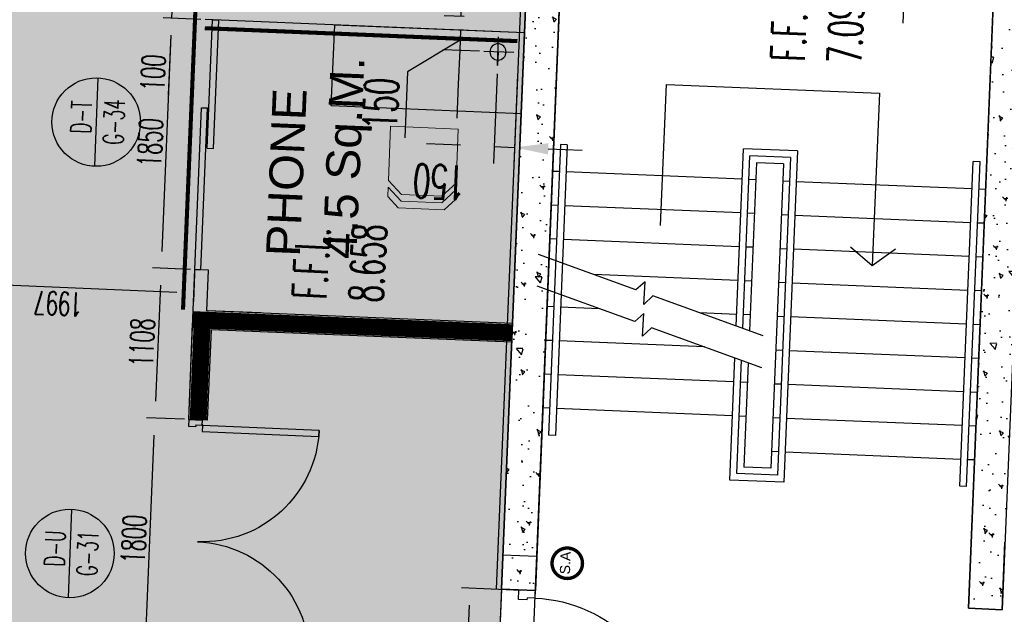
# Model space of a CAD drawing. Header units: millimetres. Extents: x 941089 to 2922714, y 799810 to 1997150.
# Tile 62 of 99: x 977871 to 985142, y 978930 to 983324. Entities that reach past the tile are written whole.
import ezdxf
from ezdxf.enums import TextEntityAlignment as Align

# ---------------------------------------------------------------- set-up
doc = ezdxf.new("R2010")
doc.units = ezdxf.units.MM
doc.header["$LTSCALE"] = 10
doc.header["$PDMODE"] = 3
doc.header["$PDSIZE"] = 5
for name, pattern in [('DASHDOT', [1, 0.5, -0.25, 0, -0.25]), ('FO-00$0$HIDDEN', [0.375, 0.25, -0.125]), ('FO-00$0$xE-02-01L$0$ACAD_ISO10W100', [18, 12, -3, 0, -3])]:
    doc.linetypes.add(name, pattern=pattern)
doc.layers.get('DEFPOINTS').update_dxf_attribs({"color": 21})
for name, color, linetype in [('COLS-00$0$CONC-SECTION', 6, 'Continuous'), ('COLS-00$0$HATCH', 22, 'Continuous'), ('FO-00 - FURN$0$DIM-GROMMETS', 21, 'Continuous'), ('FO-00 - FURN$0$FURNITURE', 22, 'Continuous'), ('FO-00 - FURN$0$GROMMETS', 2, 'Continuous'), ('FO-00$0$25', 21, 'Continuous'), ('FO-00$0$A223G-WALL-PART', 3, 'Continuous'), ('FO-00$0$AREA GROSS', 21, 'Continuous'), ('FO-00$0$DIM FIT OUT', 21, 'Continuous'), ('FO-00$0$DOOR', 2, 'Continuous'), ('FO-00$0$DOOR-NOS', 4, 'Continuous'), ('FO-00$0$FN-04$0$FIRE', 3, 'Continuous'), ('FO-00$0$PL-01$0$DOOR', 2, 'Continuous'), ('FO-00$0$SWIPE DOOR ACCESS', 2, 'Continuous'), ('FO-00$0$SYMBOL', 6, 'Continuous'), ('FO-00$0$WALL-INTERNAL', 4, 'Continuous'), ('FO-00$0$WALL-STUD-PARTITIONS', 2, 'Continuous'), ('FO-00$0$X-TXT 25', 2, 'Continuous'), ('L - PL-ext-00$0$STAIRS', 2, 'Continuous'), ('L - PL-ext-00$0$TEXT-25', 2, 'Continuous'), ('L - PL-ext-00$0$WALL-INTERNAL', 4, 'Continuous'), ('L-PL-00$0$DIMS-MASONARY', 21, 'Continuous'), ('L-PL-00$0$DOOR', 2, 'Continuous'), ('L-PL-00$0$PL-01$0$DOOR', 2, 'Continuous'), ('L-PL-00$0$WALL-INTERNAL', 4, 'Continuous'), ('REVISION', 1, 'DASHDOT')]:
    doc.layers.add(name, color=color, linetype=linetype)
doc.styles.add('FO-00 - FURN$0$Standard', font='romans.shx', dxfattribs={"width": 0.6})
doc.styles.add('FO-00$0$01B-FIRST(option F)A$0$STANDARD', font='ROMANS.SHX')
doc.styles.add('FO-00$0$Arial', font='ARIAL.TTF')
doc.styles.add('FO-00$0$Standard', font='romans.shx', dxfattribs={"width": 0.6})
doc.styles.add('FO-00$0$Swiss', font='swiss.ttf')
doc.styles.add('L - PL-ext-00$0$Standard', font='romans.shx', dxfattribs={"width": 0.6})
doc.dimstyles.new('FO-00 - FURN$0$ISO-25', dxfattribs={"dimscale": 100, "dimtxt": 2.5, "dimasz": 2.5, "dimexe": 1.25, "dimexo": 0.625, "dimtad": 1, "dimdec": 0, "dimtxsty": 'FO-00 - FURN$0$Standard', "dimcen": 2.5, "dimclrd": 21, "dimclre": 21, "dimadec": 0, "dimazin": 0, "dimtfac": 1, "dimtdec": 0, "dimtmove": 0, "dimatfit": 3, "dimfxl": 0, "dimarcsym": 0})
doc.dimstyles.new('FO-00$0$ISO-25', dxfattribs={"dimscale": 50, "dimtxt": 3.5, "dimasz": 2.5, "dimexe": 1.25, "dimexo": 0.625, "dimtad": 1, "dimdec": 0, "dimtxsty": 'FO-00$0$Standard', "dimcen": 2.5, "dimclrd": 21, "dimclre": 21, "dimadec": 0, "dimazin": 0, "dimtfac": 1, "dimtdec": 0, "dimtmove": 0, "dimatfit": 3, "dimfxl": 0, "dimarcsym": 0})
pattern_1 = [(134.002942, (0, 0), (69.77207, 359.04469), [38.1, -419.1]), (79.002942, (0, 0), (-387.38624, -30.1777), [30.48, -335.28]), (184.453942, (5.8, 29.92), (-317.6123, 328.86812), [32.38, -356.18]), (130.18714, (-101.04, 10.6), (140.26775, 530.40605), [57.15, -628.65]), (180.63854, (-89.36, 54.8), (-442.53617, 523.91072), [48.57, -534.27]), (75.18694, (-101.04, 10.6), (-442.53522, 523.91137), [45.72, -502.92]), (105.002942, (-70.48, 58.48), (235.09235, 280.20139), [38.1, -419.1]), (50.002942, (-70.48, 58.5), (-353.44608, 161.41456), [30.48, -335.28]), (155.454342, (-50.9, 81.83), (-118.35463, 441.61521), [32.38, -356.18]), (121.502942, (0, 0), (-167.539204, 23.811581), [0, -331.216, 0, -340.36, 0, -336.55]), (91.502942, (0, 0), (-185.302336, 153.841164), [0, -194.056, 0, -323.596, 0, -128.27]), (51.502942, (-11.84, -112.66), (39.72709, 268.500038), [0, -127, 0, -396.24, 0, -525.78]), (41.502942, (-17.14, -163.19), (-19.622374, 299.950005), [0, -165.1, 0, -263.144, 0, -373.38])]

# ---------------------------------------------------------------- blocks, each defined once
blk = doc.blocks.new('COLS-00')
at = {"layer": 'COLS-00$0$HATCH'}
h = blk.add_hatch(dxfattribs=at)
h.set_pattern_fill('AR-CONC', color=256, scale=2, angle=84.00294, style=0)
h.set_pattern_definition(pattern_1)
h.paths.add_polyline_path([(981429.4, 979116), (981644.3, 984357.5), (981895.1, 984351), (981679.2, 979105.7)])
h = blk.add_hatch(dxfattribs=at)
h.set_pattern_fill('AR-CONC', color=256, scale=2, angle=84.00294, style=0)
h.set_pattern_definition(pattern_1)
h.paths.add_polyline_path([(985342.2, 984209.1), (985092.4, 984219.4), (984876.5, 978974), (985126.3, 978963.8)])
at = {"layer": 'COLS-00$0$CONC-SECTION'}
for p, q in [((984876.5, 978974), (985092.4, 984219.4)), ((985342.2, 984209.1), (985126.3, 978963.8)), ((981429.4, 979116), (981679.2, 979105.7)), ((985126.3, 978963.8), (984876.5, 978974))]:
    blk.add_line(p, q, dxfattribs=at)
blk.add_lwpolyline([(981429.4, 979116), (981429.4, 979116), (981429.4, 979116), (981645.3, 984361.3), (981895.1, 984351), (981679.2, 979105.7), (981679.2, 979105.7), (981679.2, 979105.7)], dxfattribs=at)
blk.add_lwpolyline([(981429.4, 979116), (981644.3, 984357.5), (981895.1, 984351), (981679.2, 979105.7)], close=True, dxfattribs=at)
blk = doc.blocks.new('FO-00$0$01B-FIRST(option F)A$0$DOOR-NOS')
at = {"layer": 'FO-00$0$DOOR-NOS'}
blk.add_line((327.1, 0), (-327.1, 0), dxfattribs=at)
blk.add_circle((0, 0), 327.1, dxfattribs=at)
at = {"layer": 'FO-00$0$DOOR-NOS', "style": 'FO-00$0$01B-FIRST(option F)A$0$STANDARD', "width": 0.8, "flags": 4}
for tag, p in [('TYPE', (-68.4, 36.4)), ('NO', (-224.2, -205.9))]:
    blk.add_attdef(tag, p, '', height=172.8, dxfattribs=at)
blk = doc.blocks.new('FO-00$0$1800_Door')
at = {"layer": 'FO-00$0$DOOR'}
for p, q in [((2.5, -100), (2.5, 0)), ((2.5, 0), (40, 0)), ((40, -45), (40, 0)), ((1802.5, 0), (1765, 0)), ((1765, -45), (1765, 0)), ((1802.5, -100), (1802.5, 0)), ((40, -45), (52, -45)), ((52, -100), (52, -45)), ((1753, -100), (1753, -45)), ((1765, -45), (1753, -45)), ((2.5, -100), (52, -100)), ((1802.5, -100), (1753, -100))]:
    blk.add_line(p, q, dxfattribs=at)
for points in [[(43, 865.5), (43, 3), (88, 3), (88, 865.5)], [(1762, 865.5), (1762, 3), (1717, 3), (1717, 865.5)]]:
    blk.add_lwpolyline(points, close=True, dxfattribs=at)
for centre in [(40, 3), (1765, 3)]:
    blk.add_circle(centre, 3, dxfattribs=at)
for centre, start, end in [((40, 3), 0, 89.80071), ((1765, 3), 90.19929, 180)]:
    blk.add_arc(centre, 862.5, start, end, dxfattribs=at)
blk = doc.blocks.new('*D351')
at = {"layer": 'DEFPOINTS', "color": 0}
for p in [(979244.5, 983424.9), (978991.5, 983335.3), (979240.4, 983325)]:
    blk.add_point(p, dxfattribs=at)
at = {"layer": 'FO-00$0$DIM FIT OUT', "color": 21, "lineweight": -2}
for p, q in [((979000.8, 983560.1), (979006, 983685)), ((979213.3, 983426.2), (978933.2, 983437.8)), ((978995.6, 983435.2), (978991.5, 983335.3)), ((979209.2, 983326.3), (978929.1, 983337.8)), ((978986.4, 983210.4), (978968.1, 982768.2))]:
    blk.add_line(p, q, dxfattribs=at)
at = {"layer": 'FO-00$0$DIM FIT OUT', "color": 21}
for points in [[(978980, 983560.9), (979021.6, 983559.2), (978995.6, 983435.2)], [(978965.5, 983211.2), (979007.2, 983209.5), (978991.5, 983335.3)]]:
    blk.add_solid(points, dxfattribs=at)
at = {"layer": 'FO-00$0$DIM FIT OUT', "color": 0, "insert": (978856, 982931.8), "char_height": 175, "attachment_point": 5, "rotation": 87.63374, "style": 'FO-00$0$Standard'}
blk.add_mtext('100', dxfattribs=at)
blk = doc.blocks.new('*D352')
at = {"layer": 'DEFPOINTS', "color": 0}
for p in [(979240.4, 983325), (978915.1, 981486.9), (979164, 981476.6, 0)]:
    blk.add_point(p, dxfattribs=at)
at = {"layer": 'FO-00$0$DIM FIT OUT', "color": 21, "lineweight": -2}
for p, q in [((979209.2, 983326.3), (978929.1, 983337.8)), ((978986.3, 983210.4), (978920.3, 981611.8)), ((979132.8, 981477.9), (978852.7, 981489.4))]:
    blk.add_line(p, q, dxfattribs=at)
at = {"layer": 'FO-00$0$DIM FIT OUT', "color": 21}
for points in [[(978965.5, 983211.2), (979007.2, 983209.5), (978991.5, 983335.3)], [(978899.5, 981612.6), (978941.1, 981610.9), (978915.1, 981486.9)]]:
    blk.add_solid(points, dxfattribs=at)
at = {"layer": 'FO-00$0$DIM FIT OUT', "color": 0, "insert": (978834.7, 982416), "char_height": 175, "attachment_point": 5, "rotation": 87.63374, "style": 'FO-00$0$Standard'}
blk.add_mtext('1850', dxfattribs=at)
blk = doc.blocks.new('*D354')
at = {"layer": 'DEFPOINTS', "color": 0}
for p in [(979164, 981476.6, 0), (978869.4, 980379.6), (979118.7, 980369.3)]:
    blk.add_point(p, dxfattribs=at)
at = {"layer": 'FO-00$0$DIM FIT OUT', "color": 21, "lineweight": -2}
for p, q in [((979132.8, 981477.9), (978852.7, 981489.4)), ((978910, 981362), (978874.5, 980504.5)), ((979087.4, 980370.6), (978806.9, 980382.2))]:
    blk.add_line(p, q, dxfattribs=at)
at = {"layer": 'FO-00$0$DIM FIT OUT', "color": 21}
for points in [[(978889.1, 981362.8), (978930.8, 981361.1), (978915.1, 981486.9)], [(978853.7, 980505.4), (978895.3, 980503.7), (978869.4, 980379.6)]]:
    blk.add_solid(points, dxfattribs=at)
at = {"layer": 'FO-00$0$DIM FIT OUT', "color": 0, "insert": (978773.6, 980938.2), "char_height": 175, "attachment_point": 5, "rotation": 87.63374, "style": 'FO-00$0$Standard'}
blk.add_mtext('1108', dxfattribs=at)
blk = doc.blocks.new('*D355')
at = {"layer": 'DEFPOINTS', "color": 0}
for p in [(978869.4, 980379.6), (979118.7, 980369.3), (979044.3, 978570.9)]:
    blk.add_point(p, dxfattribs=at)
at = {"layer": 'FO-00$0$DIM FIT OUT', "color": 21, "lineweight": -2}
for p, q in [((979087.4, 980370.6), (978806.9, 980382.2)), ((978800.2, 978706.1), (978864.2, 980254.7)), ((979013.1, 978572.2), (978732.6, 978583.8))]:
    blk.add_line(p, q, dxfattribs=at)
at = {"layer": 'FO-00$0$DIM FIT OUT', "color": 21}
for points in [[(978843.4, 980255.6), (978885, 980253.9), (978869.4, 980379.6)], [(978779.4, 978706.9), (978821, 978705.2), (978795.1, 978581.2)]]:
    blk.add_solid(points, dxfattribs=at)
at = {"layer": 'FO-00$0$DIM FIT OUT', "color": 0, "insert": (978713.6, 979485.3), "char_height": 175, "attachment_point": 5, "rotation": 87.63374, "style": 'FO-00$0$Standard'}
blk.add_mtext('1800', dxfattribs=at)
blk = doc.blocks.new('*D357')
at = {"layer": 'DEFPOINTS', "color": 0}
for p in [(977174.5, 981708.9), (979164, 981476.6, 0), (977161.2, 981385.9)]:
    blk.add_point(p, dxfattribs=at)
at = {"layer": 'FO-00$0$DIM FIT OUT', "color": 21, "lineweight": -2}
for p, q in [((977173.2, 981677.6), (977158.6, 981323.5)), ((979162.7, 981445.4), (979154.3, 981241)), ((979032, 981308.6), (977286.1, 981380.7))]:
    blk.add_line(p, q, dxfattribs=at)
at = {"layer": 'FO-00$0$DIM FIT OUT', "color": 21}
for points in [[(977285.2, 981359.9), (977286.9, 981401.6), (977161.2, 981385.9)], [(979031.1, 981287.8), (979032.8, 981329.4), (979156.9, 981303.4)]]:
    blk.add_solid(points, dxfattribs=at)
at = {"layer": 'FO-00$0$DIM FIT OUT', "color": 0, "insert": (978154.1, 981226), "char_height": 175, "attachment_point": 5, "rotation": 177.63374, "style": 'FO-00$0$Standard'}
blk.add_mtext('1997', dxfattribs=at)
blk = doc.blocks.new('FO-00$0$PL-01$0$DOOR-950-flat-1-flat-2')
at = {"layer": 'FO-00$0$PL-01$0$DOOR'}
for p, q in [((-10.5, 913.2), (-60.4, 910)), ((-54.1, 810.2), (-60.4, 910)), ((29.4, 915.7), (79.3, 918.8)), ((85.6, 819), (79.3, 918.8)), ((897.9, 157), (941.8, 159.8)), ((897.9, 157), (900.8, 110.3)), ((941.8, 159.8), (948.1, 60)), ((-6.3, 99.8), (37.9, 102.6)), ((-6.3, 99.8), (0, 0)), ((37.6, 102.6), (40.6, 55.8)), ((888.9, 109.5), (900.8, 110.3)), ((888.9, 109.5), (892.2, 56.5)), ((0, 0), (55.9, 3.5)), ((40.6, 55.8), (52.5, 56.6)), ((52.5, 56.6), (55.9, 3.5)), ((892.2, 56.5), (948.1, 60))]:
    blk.add_line(p, q, dxfattribs=at)
blk.add_lwpolyline([(80.5, 108.4), (40.6, 105.9), (-13.7, 963.1), (26.2, 965.6)], close=True, dxfattribs=at)
blk.add_circle((37.6, 105.6), 3, dxfattribs=at)
blk.add_arc((37.6, 102.6), 862, 3.62089, 90.75063, dxfattribs=at)
blk = doc.blocks.new('*D417')
at = {"layer": 'DEFPOINTS', "color": 0}
for p in [(981196.6, 979122.4), (981602.3, 979105.6), (981555.4, 977956.6)]:
    blk.add_point(p, dxfattribs=at)
at = {"layer": 'FO-00$0$DIM FIT OUT', "color": 21, "lineweight": -2}
for p, q in [((981571.1, 979106.9), (981134.1, 979125)), ((981154.2, 978098.3), (981191.4, 978997.5)), ((981524.2, 977957.9), (981086.6, 977976))]:
    blk.add_line(p, q, dxfattribs=at)
at = {"layer": 'FO-00$0$DIM FIT OUT', "color": 21}
for points in [[(981170.6, 978998.4), (981212.2, 978996.6), (981196.6, 979122.4)], [(981133.4, 978099.1), (981175.1, 978097.4), (981149.1, 977973.4)]]:
    blk.add_solid(points, dxfattribs=at)
at = {"layer": 'FO-00$0$DIM FIT OUT', "color": 0, "insert": (981054.2, 978552.8), "char_height": 175, "attachment_point": 5, "rotation": 87.63374, "style": 'FO-00$0$Standard'}
blk.add_mtext('1150', dxfattribs=at)
blk = doc.blocks.new('FO-00 - FURN$0$A$C41051455')
at = {"linetype": 'Continuous', "lineweight": 0}
for p in [(0, 500), (400, 0)]:
    blk.add_line(p, (0, 0), dxfattribs=at)
at = {"lineweight": 0}
for p, q in [((400, 500), (0, 500)), ((400, 500), (500, 400)), ((550, 400), (450, 500)), ((450, 500), (520, 500)), ((600, 420), (520, 500)), ((500, 400), (500, 100)), ((550, 100), (550, 400)), ((600, 80), (600, 420)), ((400, 0), (500, 100)), ((450, 0), (550, 100)), ((520, 0), (600, 80)), ((450, 0), (520, 0))]:
    blk.add_line(p, q, dxfattribs=at)
blk = doc.blocks.new('*D549')
at = {"layer": 'DEFPOINTS', "color": 0}
for p in [(981136.5, 983498.3), (981345, 983489.6), (981215.8, 983344.5, 0)]:
    blk.add_point(p, dxfattribs=at)
at = {"layer": 'FO-00 - FURN$0$DIM-GROMMETS', "color": 21, "lineweight": -2}
for p, q in [((980774, 983629.4), (980794.2, 984118.3)), ((981146.8, 983748.1), (981157.2, 983997.8)), ((981133.4, 983423.1), (980774, 983629.4)), ((981282.6, 983492.2), (981011.6, 983503.4)), ((981130.3, 983348), (981136.5, 983498.3)), ((981130.3, 983348), (981136.5, 983498.3)), ((981153.3, 983347.1), (981005.4, 983353.2)), ((981120, 983098.2), (981109.7, 982848.4))]:
    blk.add_line(p, q, dxfattribs=at)
at = {"layer": 'FO-00 - FURN$0$DIM-GROMMETS', "color": 21}
for points in [[(981105.2, 983749.8), (981188.5, 983746.3), (981136.5, 983498.3)], [(981078.4, 983099.9), (981161.6, 983096.5), (981130.3, 983348)]]:
    blk.add_solid(points, dxfattribs=at)
at = {"layer": 'FO-00 - FURN$0$DIM-GROMMETS', "color": 0, "insert": (980596.8, 983881.6), "char_height": 250, "attachment_point": 5, "rotation": 87.63356, "style": 'FO-00 - FURN$0$Standard'}
blk.add_mtext('150', dxfattribs=at)
blk = doc.blocks.new('FO-00 - FURN$0$A$C026F0A20')
at = {"layer": 'FO-00 - FURN$0$GROMMETS'}
for p, q in [((200, -300.7), (200, -88.5)), ((83.4, -200), (304.8, -200)), ((200, -200), (200, -300.7))]:
    blk.add_line(p, q, dxfattribs=at)
blk.add_circle((200, -200), 60, dxfattribs=at)
blk = doc.blocks.new('*D551')
at = {"layer": 'DEFPOINTS', "color": 0}
for p in [(981211.6, 983243.3, 0), (981119.9, 983096.6), (981328.4, 983088)]:
    blk.add_point(p, dxfattribs=at)
at = {"layer": 'FO-00 - FURN$0$DIM-GROMMETS', "color": 21, "lineweight": -2}
for p, q in [((981136.5, 983496.7), (981146.8, 983746.4)), ((981149.1, 983245.9), (981001.2, 983252)), ((981126.1, 983246.9), (981119.9, 983096.6)), ((981126.1, 983246.9), (981119.9, 983096.6)), ((981123, 983171.7), (980735.2, 982939.2)), ((981266, 983090.6), (980995, 983101.8)), ((980735.2, 982939.2), (980715, 982450.3)), ((981109.6, 982846.8), (981099.3, 982597))]:
    blk.add_line(p, q, dxfattribs=at)
at = {"layer": 'FO-00 - FURN$0$DIM-GROMMETS', "color": 21}
for points in [[(981094.8, 983498.4), (981178.1, 983494.9), (981126.1, 983246.9)], [(981068, 982848.6), (981151.2, 982845.1), (981119.9, 983096.6)]]:
    blk.add_solid(points, dxfattribs=at)
at = {"layer": 'FO-00 - FURN$0$DIM-GROMMETS', "color": 0, "insert": (980537.8, 982702.5), "char_height": 250, "attachment_point": 5, "rotation": 87.63356, "style": 'FO-00 - FURN$0$Standard'}
blk.add_mtext('150', dxfattribs=at)
blk = doc.blocks.new('*D552')
at = {"layer": 'DEFPOINTS', "color": 0}
for p in [(981399.5, 982985), (981549.3, 982978.8), (981524.6, 982379.8)]:
    blk.add_point(p, dxfattribs=at)
at = {"layer": 'FO-00 - FURN$0$DIM-GROMMETS', "color": 21, "lineweight": -2}
for p, q in [((981396.9, 982922.5), (981369.5, 982261.1)), ((981546.7, 982916.3), (981519.4, 982254.9)), ((981124.9, 982396.3), (980875.1, 982406.6)), ((981374.7, 982386), (981524.6, 982379.8)), ((981774.4, 982369.4), (982024.1, 982359.1))]:
    blk.add_line(p, q, dxfattribs=at)
at = {"layer": 'FO-00 - FURN$0$DIM-GROMMETS', "color": 21}
for points in [[(981123.2, 982354.6), (981126.6, 982437.9), (981374.7, 982386)], [(981772.6, 982327.8), (981776.1, 982411.1), (981524.6, 982379.8)]]:
    blk.add_solid(points, dxfattribs=at)
at = {"layer": 'FO-00 - FURN$0$DIM-GROMMETS', "color": 0, "insert": (980968.8, 982125.8), "char_height": 250, "attachment_point": 5, "rotation": 177.63356, "style": 'FO-00 - FURN$0$Standard'}
blk.add_mtext('150', dxfattribs=at)
blk = doc.blocks.new('*D603')
at = {"layer": 'DEFPOINTS', "color": 0}
for p in [(984439, 984435), (984818.2, 984419.4), (984368.3, 984288.2)]:
    blk.add_point(p, dxfattribs=at)
at = {"layer": 'FO-00 - FURN$0$DIM-GROMMETS', "color": 21, "lineweight": -2}
for p, q in [((984449.3, 984684.8), (984459.6, 984934.6)), ((984755.7, 984421.9), (984314.1, 984440.2)), ((984439, 984435), (984432.8, 984285.5)), ((984430.7, 984285.6), (984557.7, 984280.4)), ((984422.5, 984035.7), (984392, 983297.1))]:
    blk.add_line(p, q, dxfattribs=at)
at = {"layer": 'FO-00 - FURN$0$DIM-GROMMETS', "color": 21}
for points in [[(984407.7, 984686.5), (984490.9, 984683.1), (984439, 984435)], [(984380.9, 984037.5), (984464.1, 984034), (984432.8, 984285.5)]]:
    blk.add_solid(points, dxfattribs=at)
at = {"layer": 'FO-00 - FURN$0$DIM-GROMMETS', "color": 0, "insert": (984214.7, 983549.3), "char_height": 250, "attachment_point": 5, "rotation": 87.63356, "style": 'FO-00 - FURN$0$Standard'}
blk.add_mtext('150', dxfattribs=at)
blk = doc.blocks.new('L-PL-00$0$PL-01$0$DOOR-950-flat-1-flat-2')
at = {"layer": 'L-PL-00$0$PL-01$0$DOOR'}
for p, q in [((-10.5, 913.2), (-60.4, 910)), ((-54.1, 810.2), (-60.4, 910)), ((29.4, 915.7), (79.3, 918.8)), ((85.6, 819), (79.3, 918.8)), ((897.9, 157), (941.8, 159.8)), ((897.9, 157), (900.8, 110.3)), ((941.8, 159.8), (948.1, 60)), ((-6.3, 99.8), (37.9, 102.6)), ((-6.3, 99.8), (0, 0)), ((37.6, 102.6), (40.6, 55.8)), ((888.9, 109.5), (900.8, 110.3)), ((888.9, 109.5), (892.2, 56.5)), ((0, 0), (55.9, 3.5)), ((40.6, 55.8), (52.5, 56.6)), ((52.5, 56.6), (55.9, 3.5)), ((892.2, 56.5), (948.1, 60))]:
    blk.add_line(p, q, dxfattribs=at)
blk.add_lwpolyline([(80.5, 108.4), (40.6, 105.9), (-13.7, 963.1), (26.2, 965.6)], close=True, dxfattribs=at)
blk.add_circle((37.6, 105.6), 3, dxfattribs=at)
blk.add_arc((37.6, 102.6), 862, 3.62089, 90.75063, dxfattribs=at)
blk = doc.blocks.new('L-PL-00')
at = {"layer": 'L-PL-00$0$DIMS-MASONARY'}
blk.add_line((984876.6, 978974.1), (985126.3, 978963.8, 0), dxfattribs=at)
at = {"layer": 'L-PL-00$0$WALL-INTERNAL'}
blk.add_line((981679.2, 979105.7), (981429.4, 979116), dxfattribs=at)
for points in [[(981645.3, 984361.3), (981527.3, 981494.9)], [(981679.2, 979105.7), (981895.1, 984351), (981645.3, 984361.3)], [(985092.4, 984219.4), (984876.6, 978974.1), (985126.3, 978963.8), (985146.8, 979462.5)], [(981518.5, 981280.1), (981429.4, 979116)]]:
    blk.add_lwpolyline(points, dxfattribs=at)
at = {"layer": 'L-PL-00$0$DOOR', "xscale": -1.210526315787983, "yscale": 1.210526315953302, "zscale": 1.210526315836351, "rotation": 271.2836849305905}
blk.add_blockref('L-PL-00$0$PL-01$0$DOOR-950-flat-1-flat-2', (981510.9, 977958.4), dxfattribs=at)
blk = doc.blocks.new('L - PL-ext-00')
at = {"layer": 'L - PL-ext-00$0$STAIRS', "color": 2}
for p, q in [((982604, 981803.8), (982646.5, 982845)), ((982646.5, 982845), (984219.7, 982780.8)), ((984219.7, 982780.8), (984167, 981506.2)), ((981864.9, 982400.8), (981776.5, 980252.5)), ((981914.8, 982398.8), (981826.4, 980250.4)), ((981914.8, 982398.8), (981864.9, 982400.8)), ((983160.8, 981059.2), (983214.8, 982370.2)), ((983210.1, 981041.3), (983262.7, 982318.2)), ((983614.4, 982353.8), (983214.8, 982370.2)), ((983562.4, 982305.9), (983262.7, 982318.2)), ((983562.4, 982305.9), (983465.8, 979957.6)), ((983614.4, 982353.8), (983513.7, 979905.6)), ((983310.6, 982266.2), (983259.4, 981023.4)), ((983510.4, 982258), (983310.6, 982266.2)), ((983510.4, 982258), (983417.9, 980009.6)), ((984813.6, 979877.1), (984912.3, 982275.4)), ((984863.6, 979875), (984962.3, 982273.3)), ((984962.3, 982273.3), (984912.3, 982275.4)), ((981856.7, 982200.9), (981806.7, 982203)), ((983205.5, 982145.4), (981906.6, 982198.9)), ((983305.4, 982141.3), (983255.5, 982143.4)), ((983505.3, 982133.1), (983555.2, 982131)), ((983605.2, 982129), (984904.1, 982075.5)), ((984954, 982073.5), (985004, 982071.4)), ((981846.4, 981951.2), (981796.4, 981953.2)), ((983195.2, 981895.6), (981896.3, 981949.1)), ((983295.1, 981891.5), (983245.2, 981893.6)), ((983495, 981883.3), (983544.9, 981881.2)), ((983594.9, 981879.1), (984893.8, 981825.7)), ((984943.8, 981823.6), (984993.7, 981821.6)), ((981836.1, 981701.3), (981786.1, 981703.3)), ((983184.9, 981645.8), (981886, 981699.2)), ((983284.9, 981641.7), (983234.9, 981643.7)), ((983484.7, 981633.4), (983534.7, 981631.4)), ((983584.6, 981629.3), (984883.5, 981575.9)), ((984005.9, 981644.4), (984167, 981506.2)), ((984167, 981506.2), (984338.8, 981630.8)), ((984933.5, 981573.8), (984983.4, 981571.7)), ((983174.7, 981396), (982111.7, 981439.8)), ((983274.6, 981391.9), (983224.6, 981394)), ((983474.4, 981383.6), (983524.4, 981381.5)), ((983574.3, 981379.5), (984873.2, 981326)), ((984923.2, 981324), (984973.1, 981321.9)), ((981815.5, 981201.7), (981765.6, 981203.8)), ((982149.4, 981188), (981865.5, 981199.7)), ((983164.4, 981146.2), (982889.8, 981157.5)), ((983264.3, 981142.1), (983214.3, 981144.1)), ((983464.1, 981133.7), (983514.1, 981131.7)), ((983564, 981129.6), (984862.9, 981076.2)), ((984912.9, 981074.1), (984962.9, 981072.1)), ((981805.3, 980951.9), (981755.3, 980954)), ((982927.4, 980905.7), (981855.2, 980949.9)), ((983453.8, 980883.9), (983503.8, 980881.8)), ((983553.8, 980879.8), (984852.7, 980826.3)), ((983114, 979922.1), (983151.2, 980824.6)), ((983166, 979970), (983200.5, 980806.7)), ((983249.8, 980788.8), (983218, 980017.9)), ((984902.6, 980824.3), (984952.6, 980822.2)), ((981795, 980702.1), (981745, 980704.2)), ((983143.8, 980646.6), (981844.9, 980700.1)), ((983243.7, 980642.5), (983193.8, 980644.6)), ((983443.6, 980634.1), (983493.5, 980632.1)), ((983543.5, 980630), (984842.4, 980576.5)), ((984892.3, 980574.5), (984942.3, 980572.4)), ((981784.7, 980452.3), (981734.7, 980454.4)), ((983133.5, 980396.8), (981834.6, 980450.3)), ((983233.5, 980392.7), (983183.5, 980394.8)), ((983433.3, 980384.3), (983483.2, 980382.3)), ((983533.2, 980380.2), (984832.1, 980326.8)), ((984882.1, 980324.7), (984932, 980322.6)), ((981826.4, 980250.4), (981776.5, 980252.5)), ((983423, 980134.5), (983473, 980132.5)), ((983522.9, 980130.4), (984821.8, 980077)), ((984871.8, 980074.9), (984921.7, 980072.9)), ((983417.9, 980009.6), (983218, 980017.9)), ((983513.7, 979905.6), (983114, 979922.1)), ((983465.8, 979957.6), (983166, 979970)), ((984863.6, 979875), (984813.6, 979877.1))]:
    blk.add_line(p, q, dxfattribs=at)
for points in [[(983360.7, 980986.7), (982545.3, 981282.5), (982479.4, 981219), (982489.7, 981386.8), (982421.8, 981327.3), (981700.8, 981588.9)], [(983351.1, 980752.1), (982535.6, 981047.9), (982469.7, 980984.3), (982480, 981152.2), (982412.2, 981092.7), (981691.1, 981354.2)]]:
    blk.add_lwpolyline(points, dxfattribs=at)
at = {"layer": 'L - PL-ext-00$0$WALL-INTERNAL'}
for points in [[(981645.3, 984361.3), (981353.4, 977267.5), (985050.2, 977115.3), (985078.9, 977814.8), (984829.2, 977825.1), (984810.7, 977375.4), (981613.4, 977507), (981895.1, 984351), (981645.3, 984361.3)], [(985092.4, 984219.4), (984876.6, 978974.1), (985126.3, 978963.8), (985146.8, 979462.5)]]:
    blk.add_lwpolyline(points, dxfattribs=at)
at = {"layer": 'L - PL-ext-00$0$TEXT-25', "char_height": 250, "style": 'L - PL-ext-00$0$Standard'}
for s, insert, width, attachment_point, rotation in [('F.F.L.\\P7.094', (983418.6, 983022.2), 1499.86, 1, 87.63343), ('F.F.L. 8.658\\P    ', (980967.7, 981208.5, 0), 1, 7, 86.96107)]:
    blk.add_mtext(s, dxfattribs=dict(at, insert=insert, width=width, attachment_point=attachment_point, rotation=rotation))
blk = doc.blocks.new('FO-00')
at = {"layer": 'FO-00$0$25'}
blk.add_hatch(color=254, dxfattribs=at).paths.add_polyline_path([(962106.9, 976297.2), (962063.7, 975252.9), (956064.8, 975500.9), (956819.2, 993755.4), (957034, 993746.5), (957074.1, 994715.7), (957029.1, 994717.6), (957254.7, 1000176.3), (961815.3, 999987.8), (961813.4, 999942.9), (962465.1, 999916), (962451.1, 999578.5), (962850.8, 999561.9), (962867.3, 999961.6), (962785.1, 999965), (962791.5, 1000117.6), (969658.5, 999833.8), (969650.2, 999634), (973094.2, 999491.9), (973087, 999317.8), (974330.1, 999266.5), (974344.7, 999639.8), (980603.5, 999381.4), (980588, 999007.9), (981801.1, 998957.8), (981787.3, 998623.7), (982186.9, 998607.2), (982215.9, 999304.8), (988737.4, 999035.2), (988737.4, 999035.2), (988964.3, 999024.2), (988817.7, 995529), (988645, 991316.4), (994995.8, 991065.9), (995186.1, 991058), (994995.8, 991065.9), (994970.9, 990466.4), (995161.3, 990458.5), (994864, 983264.6), (994673.8, 983272.5), (994648.9, 982673), (994839.2, 982665.1), (994537.8, 975370.1), (994353, 975377.8), (994336.4, 974978.1), (994521.2, 974970.4), (994466.7, 973651.6), (994631.5, 973645.2), (994522.9, 970907.8), (989272.4, 971124.4), (989710.8, 981776), (985249.6, 981960.4), (985342.2, 984209.1), (981645.3, 984361.3), (981527.5, 981498.7), (981439.7, 979366.4), (981353.4, 977267.7), (984800.4, 977125.6), (984714.7, 975047.1), (981578.6, 972159.6), (969604.9, 972654.5), (969742.4, 975981.5)])
at = {"layer": 'FO-00$0$A223G-WALL-PART'}
for p, q in [((979256.2, 982373.5), (979295.4, 983322.7)), ((979295.4, 983322.7), (979340.3, 983320.9, 0)), ((979295.4, 983322.7), (979340.3, 983320.9, 0)), ((979301.1, 982371.7, 0), (979340.3, 983320.9, 0)), ((979164, 981476.6, 0), (979213.5, 982673.5)), ((979209, 981474.7, 0), (979258.5, 982671.7, 0)), ((979213.5, 982673.5), (979258.5, 982671.7, 0)), ((979256.2, 982373.5), (979301.1, 982371.7, 0)), ((979164, 981476.6, 0), (979209, 981474.7, 0))]:
    blk.add_line(p, q, dxfattribs=at)
at = {"layer": 'FO-00$0$AREA GROSS', "color": 3}
blk.add_lwpolyline([(985342.2, 984209.1), (981645.3, 984361.3), (981527.5, 981498.7), (981439.7, 979366.4), (981353.4, 977267.7), (984800.4, 977125.6), (984714.6, 975045.1), (981578.6, 972159.6), (969604.9, 972654.5), (969742.4, 975981.5), (962106.9, 976297.2)], dxfattribs=at)
at = {"layer": 'FO-00$0$FN-04$0$FIRE', "color": 1, "linetype": 'FO-00$0$xE-02-01L$0$ACAD_ISO10W100', "ltscale": 0.005, "const_width": 125, "elevation": 0}
for points in [[(981507.1, 981010.4), (979148.9, 981107.2)], [(979219, 981104.3), (979188.6, 980366.4)]]:
    blk.add_lwpolyline(points, dxfattribs=at)
at = {"layer": 'FO-00$0$SWIPE DOOR ACCESS', "const_width": 25}
blk.add_lwpolyline([(981801.8, 979307, 1), (982026.8, 979307, 1)], format="xyb", close=True, dxfattribs=at)
at = {"layer": 'FO-00$0$SYMBOL', "linetype": 'FO-00$0$HIDDEN', "const_width": 30, "elevation": 0}
for points in [[(979076.9, 981180.4), (979258.5, 985576.5)], [(981546.6, 983165.4), (979237.8, 983260.9), (979237.8, 983260.9)]]:
    blk.add_lwpolyline(points, dxfattribs=at)
at = {"layer": 'FO-00$0$WALL-INTERNAL'}
blk.add_line((981679.2, 979105.7), (981429.4, 979116), dxfattribs=at)
at = {"layer": 'FO-00$0$WALL-STUD-PARTITIONS'}
for p, q in [((981652.4, 985477.8), (981390.2, 979117.6)), ((981599.4, 983227.6), (979240.4, 983325)), ((979151.8, 981177.3), (979164, 981476.6, 0)), ((979263.9, 981472.4), (979164, 981476.6)), ((979252.1, 981173.2), (979264.5, 981472.4)), ((979118.7, 980369.3), (979151.8, 981178.3)), ((979651.4, 981156.6, 0), (979252.1, 981173.2)), ((981510.5, 981079.7), (979252.1, 981173.1)), ((979118.7, 980369.3, 0), (979147.9, 981078.2, 0)), ((979258.5, 980363.6), (979286, 981032.6, 0)), ((981504.7, 980939.8), (979286, 981031.7, 0)), ((979258.5, 980363.6), (979118.7, 980369.3, 0)), ((981689.5, 979356), (981439.7, 979366.4))]:
    blk.add_line(p, q, dxfattribs=at)
at = {"layer": 'FO-00$0$DOOR', "xscale": -1, "rotation": 267.6337417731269}
blk.add_blockref('FO-00$0$1800_Door', (979144.2, 978564.2), dxfattribs=at)
at = {"layer": 'FO-00$0$DOOR', "xscale": -1.210526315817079, "yscale": 1.210526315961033, "zscale": 1.210526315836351, "rotation": 271.2836849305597}
blk.add_blockref('FO-00$0$PL-01$0$DOOR-950-flat-1-flat-2', (981510.9, 977958.4), dxfattribs=at)
at = {"layer": 'FO-00$0$DOOR-NOS'}
ref = blk.add_blockref('FO-00$0$01B-FIRST(option F)A$0$DOOR-NOS', (978435.9, 982567.3), dxfattribs=dict(at, rotation=87.87603590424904))
ref.add_attrib('NO', ' G-34', (978633.4, 982335.6), dxfattribs={"height": 150, "rotation": 87.87604, "style": 'FO-00$0$Standard', "width": 0.6, "flags": 4})
ref.add_attrib('TYPE', '   D-T', dxfattribs={"height": 150, "rotation": 87.87604, "style": 'FO-00$0$Standard', "width": 0.6, "flags": 4}).set_placement((978397, 982500.4), align=Align.CENTER)
ref = blk.add_blockref('FO-00$0$01B-FIRST(option F)A$0$DOOR-NOS', (978241.3, 979379.8), dxfattribs=dict(at, rotation=87.87603590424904))
ref.add_attrib('NO', ' G-31', (978438.7, 979148.1), dxfattribs={"height": 150, "rotation": 87.87604, "style": 'FO-00$0$Standard', "width": 0.6, "flags": 4})
ref.add_attrib('TYPE', '   D-U', dxfattribs={"height": 150, "rotation": 87.87604, "style": 'FO-00$0$Standard', "width": 0.6, "flags": 4}).set_placement((978202.4, 979312.8), align=Align.CENTER)
at = {"layer": 'FO-00$0$SWIPE DOOR ACCESS', "insert": (981858.8, 979226.6), "char_height": 75, "width": 352.707, "attachment_point": 1, "rotation": 87.63356, "style": 'FO-00$0$Arial'}
blk.add_mtext('S.A.', dxfattribs=at)
at = {"layer": 'FO-00$0$X-TXT 25', "insert": (980431.1, 981549, 0), "char_height": 250, "width": 1883.711, "attachment_point": 7, "rotation": 87.63256, "style": 'FO-00$0$Swiss'}
blk.add_mtext('{\\fArial|b0|i0|c0|p34;PHONE\\P4.5 Sq.M.}', dxfattribs=at)
at = {"layer": 'FO-00$0$DIM FIT OUT'}
for base, p1, p2, angle, picture, middle in [((978991.5, 983335.3), (979244.5, 983424.9), (979240.4, 983325), 87.63374, '*D351', (978856, 982931.8)), ((978915.1, 981486.9), (979240.4, 983325), (979164, 981476.6, 0), 87.63374, '*D352', (978834.7, 982416)), ((977161.2, 981385.9), (979164, 981476.6, 0), (977174.5, 981708.9), 177.63374, '*D357', (978154.1, 981226)), ((978869.4, 980379.6), (979164, 981476.6, 0), (979118.7, 980369.3), 87.63374, '*D354', (978773.6, 980938.2)), ((978869.4, 980379.6), (979044.3, 978570.9), (979118.7, 980369.3), 87.63374, '*D355', (978713.6, 979485.3)), ((981196.6, 979122.4), (981555.4, 977956.6), (981602.3, 979105.6), 87.63374, '*D417', (981054.2, 978552.8))]:
    dim = blk.add_linear_dim(base=base, p1=p1, p2=p2, angle=angle, dimstyle='FO-00$0$ISO-25', dxfattribs=at)
    dim.commit()
    dim.dimension.update_dxf_attribs({"geometry": picture, "text_midpoint": middle})
blk = doc.blocks.new('FO-00 - FURN')
at = {"layer": 'FO-00 - FURN$0$FURNITURE', "elevation": 0}
blk.add_lwpolyline([(981599.5, 983228.2), (981574.6, 982628.8), (980172.1, 982686.8), (980196.9, 983286.3)], close=True, dxfattribs=at)
at = {"layer": 'FO-00 - FURN$0$FURNITURE', "xscale": -1, "rotation": 87.62874400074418}
blk.add_blockref('FO-00 - FURN$0$A$C41051455', (981109.6, 982515.4), dxfattribs=at)
at = {"layer": 'FO-00 - FURN$0$GROMMETS', "xscale": -1, "rotation": 357.9964700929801}
blk.add_blockref('FO-00 - FURN$0$A$C026F0A20', (981609.8, 983278.5), dxfattribs=at)
at = {"layer": 'FO-00 - FURN$0$DIM-GROMMETS'}
dim = blk.add_linear_dim(base=(984439, 984435), p1=(984368.3, 984288.2), p2=(984818.2, 984419.4), angle=87.63356, dimstyle='FO-00 - FURN$0$ISO-25', dxfattribs=at)
dim.commit()
dim.dimension.update_dxf_attribs({"geometry": '*D603', "text_midpoint": (984402.1, 983541.5), "dimtype": 128})
for base, p1, p2, angle, picture, middle in [((981136.5, 983498.3), (981215.8, 983344.5, 0), (981345, 983489.6), 87.63356, '*D549', (980776.6, 983691.8)), ((981119.9, 983096.6), (981211.6, 983243.3, 0), (981328.4, 983088), 267.63356, '*D551', (980732.6, 982876.7)), ((981524.6, 982379.8), (981399.5, 982985), (981549.3, 982978.8), 177.63356, '*D552', (980976.5, 982313.2))]:
    dim = blk.add_linear_dim(base=base, p1=p1, p2=p2, angle=angle, dimstyle='FO-00 - FURN$0$ISO-25', override={"dimtmove": 1}, dxfattribs=at)
    dim.commit()
    dim.dimension.update_dxf_attribs({"geometry": picture, "text_midpoint": middle, "dimtype": 128})

msp = doc.modelspace()

# ---------------------------------------------------------------- block references
at = {"layer": 'REVISION'}
for name in ['FO-00 - FURN', 'FO-00', 'L - PL-ext-00', 'L-PL-00', 'COLS-00']:
    msp.add_blockref(name, (0, 0), dxfattribs=at)

doc.saveas('drawing.dxf')
